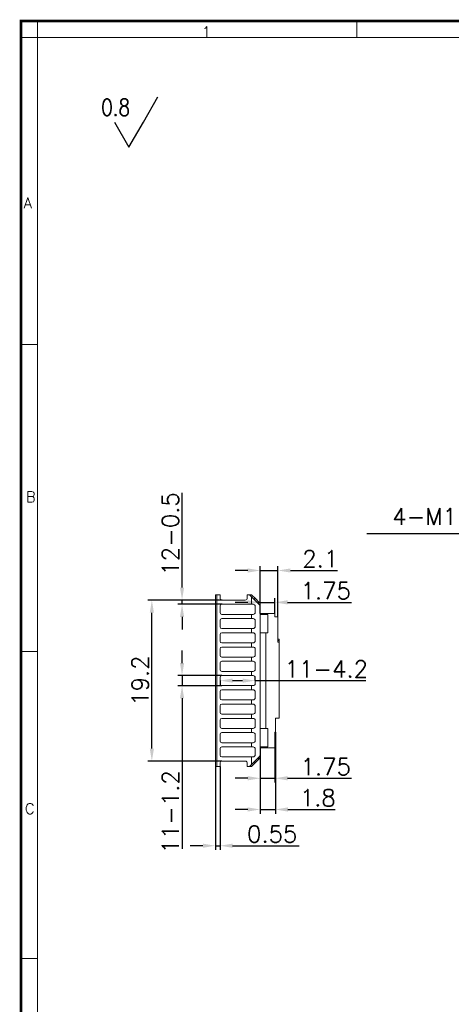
# Model space of a CAD drawing. Header units: inches. Extents: x 21485 to 22073, y -4353 to -4163.
# Tile 8 of 11: x 21802 to 21854, y -4280 to -4163. Entities that reach past the tile are written whole.
import ezdxf

# ---------------------------------------------------------------- set-up
doc = ezdxf.new("R2010")
doc.units = ezdxf.units.IN
doc.header["$LTSCALE"] = 0.64311
doc.header["$MEASUREMENT"] = 0
doc.header["$PDMODE"] = 3
doc.header["$PDSIZE"] = 0.3125
doc.layers.get('0').update_dxf_attribs({"linetype": 'CONTINUOUS'})
doc.layers.get('Defpoints').update_dxf_attribs({"linetype": 'CONTINUOUS'})
doc.layers.add('1', color=7, linetype='CONTINUOUS', true_color=0xffffff)
doc.layers.add('图框', color=3, linetype='CONTINUOUS')
doc.styles.add('ITALICT', font='COMPLEX')
doc.styles.get("Standard").update_dxf_attribs({"font": 'txt.shx'})
doc.dimstyles.new('AVC 1.5', dxfattribs={"dimtxt": 2, "dimasz": 1.5, "dimexe": 0.5, "dimexo": 0, "dimgap": 0.39, "dimtad": 1, "dimdsep": 46, "dimtxsty": 'Standard', "dimcen": 0, "dimclrd": 2, "dimclre": 2, "dimclrt": 2, "dimadec": 1, "dimazin": 0, "dimtfac": 1, "dimtmove": 0, "dimatfit": 3, "dimfxl": 0, "dimtolj": 1, "dimtzin": 0, "dimarcsym": 0})

# ---------------------------------------------------------------- blocks, each defined once
blk = doc.blocks.new('SYM_0_BL0', base_point=(189.83, 278.48))
at = {"color": 2, "linetype": 'Continuous'}
for p, q in [((191.48, 278.47), (193.21, 281.47)), ((188.03, 278.47), (189.75, 275.48)), ((189.75, 275.48), (191.48, 278.47))]:
    blk.add_line(p, q, dxfattribs=at)
at = {"color": 2, "linetype": 'Continuous', "width": 0.8}
blk.add_text('0.8', height=2, dxfattribs=at).set_placement((186.45, 279.23))
blk = doc.blocks.new('*D127')
at = {"color": 2, "lineweight": -2, "transparency": 16777216}
for p, q in [((21821.47, -4230.4), (21821.47, -4219.12)), ((21826.25, -4231.9), (21820.97, -4231.9)), ((21826.25, -4232.4), (21820.97, -4232.4)), ((21821.47, -4232.4), (21821.47, -4231.9)), ((21821.47, -4233.9), (21821.47, -4235.4))]:
    blk.add_line(p, q, dxfattribs=at)
at = {"color": 2, "transparency": 16777216}
for points in [[(21821.22, -4230.4), (21821.72, -4230.4), (21821.47, -4231.9)], [(21821.22, -4233.9), (21821.72, -4233.9), (21821.47, -4232.4)]]:
    blk.add_solid(points, dxfattribs=at)
at = {"layer": 'Defpoints', "color": 0, "transparency": 16777216}
for p in [(21821.47, -4231.9), (21826.25, -4231.9), (21826.25, -4232.4)]:
    blk.add_point(p, dxfattribs=at)
at = {"color": 2, "transparency": 16777216, "insert": (21820.08, -4224.01), "char_height": 2, "attachment_point": 5, "rotation": 90}
blk.add_mtext('\\A1;12-0.5', dxfattribs=at)
blk = doc.blocks.new('*D97')
at = {"color": 2, "lineweight": -2, "transparency": 16777216}
for p, q in [((21821.47, -4239.4), (21821.47, -4237.9)), ((21826.2, -4240.9), (21820.97, -4240.9)), ((21821.47, -4240.9), (21821.47, -4242.1)), ((21826.2, -4242.1), (21820.97, -4242.1)), ((21821.47, -4243.6), (21821.47, -4261.54))]:
    blk.add_line(p, q, dxfattribs=at)
at = {"color": 2, "transparency": 16777216}
for points in [[(21821.22, -4239.4), (21821.72, -4239.4), (21821.47, -4240.9)], [(21821.22, -4243.6), (21821.72, -4243.6), (21821.47, -4242.1)]]:
    blk.add_solid(points, dxfattribs=at)
at = {"layer": 'Defpoints', "color": 0, "transparency": 16777216}
for p in [(21826.2, -4240.9), (21821.47, -4242.1), (21826.2, -4242.1)]:
    blk.add_point(p, dxfattribs=at)
at = {"color": 2, "transparency": 16777216, "insert": (21820.08, -4257.15), "char_height": 2, "attachment_point": 5, "rotation": 90}
blk.add_mtext('\\A1;11-1.2', dxfattribs=at)
blk = doc.blocks.new('*D128')
at = {"color": 2, "lineweight": -2, "transparency": 16777216}
for p, q in [((21825.45, -4251.74), (21825.45, -4261.68)), ((21826, -4251.74), (21826, -4261.68)), ((21823.95, -4261.18), (21822.45, -4261.18)), ((21825.45, -4261.18), (21826, -4261.18)), ((21827.5, -4261.18), (21835.45, -4261.18))]:
    blk.add_line(p, q, dxfattribs=at)
at = {"color": 2, "transparency": 16777216}
for points in [[(21823.95, -4260.93), (21823.95, -4261.43), (21825.45, -4261.18)], [(21827.5, -4260.93), (21827.5, -4261.43), (21826, -4261.18)]]:
    blk.add_solid(points, dxfattribs=at)
at = {"layer": 'Defpoints', "color": 0, "transparency": 16777216}
for p in [(21825.45, -4251.74), (21826, -4251.74), (21826, -4261.18)]:
    blk.add_point(p, dxfattribs=at)
at = {"color": 2, "transparency": 16777216, "insert": (21832.23, -4259.79), "char_height": 2, "attachment_point": 5}
blk.add_mtext('\\A1;0.55', dxfattribs=at)
blk = doc.blocks.new('*D129')
at = {"color": 2, "lineweight": -2, "transparency": 16777216}
for p, q in [((21829.3, -4232.17), (21827.8, -4232.17)), ((21830.8, -4233.5), (21830.8, -4231.67)), ((21830.8, -4232.17), (21832.55, -4232.17)), ((21832.55, -4233.5), (21832.55, -4231.67)), ((21834.05, -4232.17), (21841.67, -4232.17))]:
    blk.add_line(p, q, dxfattribs=at)
at = {"color": 2, "transparency": 16777216}
for points in [[(21829.3, -4231.92), (21829.3, -4232.42), (21830.8, -4232.17)], [(21834.05, -4231.92), (21834.05, -4232.42), (21832.55, -4232.17)]]:
    blk.add_solid(points, dxfattribs=at)
at = {"layer": 'Defpoints', "color": 0, "transparency": 16777216}
for p in [(21832.55, -4232.17), (21830.8, -4233.5), (21832.55, -4233.5)]:
    blk.add_point(p, dxfattribs=at)
at = {"color": 2, "transparency": 16777216, "insert": (21838.61, -4230.78), "char_height": 2, "attachment_point": 5}
blk.add_mtext('\\A1;1.75', dxfattribs=at)
blk = doc.blocks.new('*D130')
at = {"color": 2, "lineweight": -2, "transparency": 16777216}
for p, q in [((21830.8, -4233.5), (21830.8, -4227.87)), ((21832.9, -4233.9), (21832.9, -4227.87)), ((21829.3, -4228.37), (21827.8, -4228.37)), ((21830.8, -4228.37), (21832.9, -4228.37)), ((21834.4, -4228.37), (21840.02, -4228.37))]:
    blk.add_line(p, q, dxfattribs=at)
at = {"color": 2, "transparency": 16777216}
for points in [[(21829.3, -4228.12), (21829.3, -4228.62), (21830.8, -4228.37)], [(21834.4, -4228.12), (21834.4, -4228.62), (21832.9, -4228.37)]]:
    blk.add_solid(points, dxfattribs=at)
at = {"layer": 'Defpoints', "color": 0, "transparency": 16777216}
for p in [(21832.9, -4228.37), (21830.8, -4233.5), (21832.9, -4233.9)]:
    blk.add_point(p, dxfattribs=at)
at = {"color": 2, "transparency": 16777216, "insert": (21837.96, -4226.98), "char_height": 2, "attachment_point": 5}
blk.add_mtext('\\A1;2.1', dxfattribs=at)
blk = doc.blocks.new('*D131')
at = {"color": 2, "lineweight": -2, "transparency": 16777216}
for p, q in [((21830.8, -4249.5), (21830.8, -4253.64)), ((21832.55, -4249.5), (21832.55, -4253.64)), ((21829.3, -4253.14), (21827.8, -4253.14)), ((21830.8, -4253.14), (21832.55, -4253.14)), ((21834.05, -4253.14), (21841.67, -4253.14))]:
    blk.add_line(p, q, dxfattribs=at)
at = {"color": 2, "transparency": 16777216}
for points in [[(21829.3, -4252.89), (21829.3, -4253.39), (21830.8, -4253.14)], [(21834.05, -4252.89), (21834.05, -4253.39), (21832.55, -4253.14)]]:
    blk.add_solid(points, dxfattribs=at)
at = {"layer": 'Defpoints', "color": 0, "transparency": 16777216}
for p in [(21830.8, -4249.5), (21832.55, -4249.5), (21832.55, -4253.14)]:
    blk.add_point(p, dxfattribs=at)
at = {"color": 2, "transparency": 16777216, "insert": (21838.61, -4251.75), "char_height": 2, "attachment_point": 5}
blk.add_mtext('\\A1;1.75', dxfattribs=at)
blk = doc.blocks.new('*D132')
at = {"color": 2, "lineweight": -2, "transparency": 16777216}
for p, q in [((21826, -4241.5), (21826, -4242)), ((21827.5, -4241.5), (21828.7, -4241.5)), ((21830.2, -4241.5), (21830.2, -4241)), ((21830.2, -4241.5), (21843.4, -4241.5))]:
    blk.add_line(p, q, dxfattribs=at)
at = {"color": 2, "transparency": 16777216}
for points in [[(21827.5, -4241.25), (21827.5, -4241.75), (21826, -4241.5)], [(21828.7, -4241.25), (21828.7, -4241.75), (21830.2, -4241.5)]]:
    blk.add_solid(points, dxfattribs=at)
at = {"layer": 'Defpoints', "color": 0, "transparency": 16777216}
for p in [(21826, -4241.5), (21830.2, -4241.5), (21830.2, -4241.5)]:
    blk.add_point(p, dxfattribs=at)
at = {"color": 2, "transparency": 16777216, "insert": (21838.68, -4240.11), "char_height": 2, "attachment_point": 5}
blk.add_mtext('\\A1;11-4.2', dxfattribs=at)
blk = doc.blocks.new('*D145')
at = {"color": 2, "lineweight": -2, "transparency": 16777216}
for p, q in [((21832.6, -4247.63), (21832.6, -4257.36)), ((21830.8, -4249.5), (21830.8, -4257.36)), ((21829.3, -4256.86), (21827.8, -4256.86)), ((21830.8, -4256.86), (21832.6, -4256.86)), ((21834.1, -4256.86), (21839.72, -4256.86))]:
    blk.add_line(p, q, dxfattribs=at)
at = {"color": 2, "transparency": 16777216}
for points in [[(21829.3, -4256.61), (21829.3, -4257.11), (21830.8, -4256.86)], [(21834.1, -4256.61), (21834.1, -4257.11), (21832.6, -4256.86)]]:
    blk.add_solid(points, dxfattribs=at)
at = {"layer": 'Defpoints', "color": 0, "transparency": 16777216}
for p in [(21832.6, -4247.63), (21830.8, -4249.5), (21832.6, -4256.86)]:
    blk.add_point(p, dxfattribs=at)
at = {"color": 2, "transparency": 16777216, "insert": (21837.66, -4255.47), "char_height": 2, "attachment_point": 5}
blk.add_mtext('\\A1;1.8', dxfattribs=at)
blk = doc.blocks.new('*D151')
at = {"color": 2, "lineweight": -2, "transparency": 16777216}
for p, q in [((21826.25, -4231.9), (21817.37, -4231.9)), ((21817.87, -4249.6), (21817.87, -4233.4)), ((21826.2, -4251.1), (21817.37, -4251.1))]:
    blk.add_line(p, q, dxfattribs=at)
at = {"color": 2, "transparency": 16777216}
for points in [[(21817.62, -4233.4), (21818.12, -4233.4), (21817.87, -4231.9)], [(21817.62, -4249.6), (21818.12, -4249.6), (21817.87, -4251.1)]]:
    blk.add_solid(points, dxfattribs=at)
at = {"layer": 'Defpoints', "color": 0, "transparency": 16777216}
for p in [(21817.87, -4231.9), (21826.25, -4231.9), (21826.2, -4251.1)]:
    blk.add_point(p, dxfattribs=at)
at = {"color": 2, "transparency": 16777216, "insert": (21816.48, -4241.5), "char_height": 2, "attachment_point": 5, "rotation": 90}
blk.add_mtext('\\A1;19.2', dxfattribs=at)

msp = doc.modelspace()

# ---------------------------------------------------------------- linework, layer by layer
at = {"layer": '1', "color": 0, "linetype": 'ByBlock', "lineweight": 18}
for p, q in [((21825.4542, -4231.2564), (21825.6229, -4231.2564)), ((21825.4542, -4231.2564), (21825.4542, -4251.7364)), ((21825.6229, -4231.2564), (21826.0042, -4231.2564)), ((21825.6229, -4251.7364), (21825.6229, -4231.2564)), ((21826.0042, -4231.6964), (21826.0042, -4231.2564)), ((21829.2542, -4231.2564), (21829.5042, -4231.2564)), ((21829.2542, -4231.2564), (21829.2542, -4231.6464)), ((21829.7542, -4231.2564), (21829.5042, -4231.2564)), ((21829.7542, -4231.5064), (21829.5042, -4231.2564)), ((21829.7542, -4231.2564), (21830.2542, -4231.7564)), ((21830.6577, -4232.41), (21829.7542, -4231.5064)), ((21829.7542, -4232.3964), (21829.7542, -4231.5064)), ((21826.0042, -4233.3964), (21826.0042, -4232.5964)), ((21826.2042, -4231.8964), (21829.0042, -4231.8964)), ((21829.7542, -4232.3964), (21826.2042, -4232.3964)), ((21829.9542, -4232.3964), (21829.7542, -4232.3964)), ((21830.0042, -4231.7564), (21830.2542, -4231.7564)), ((21830.2042, -4232.6464), (21830.2042, -4233.3464)), ((21830.6042, -4232.1064), (21830.2542, -4231.7564)), ((21830.6577, -4232.16), (21830.6042, -4232.1064)), ((21830.6042, -4232.3564), (21830.6042, -4232.1064)), ((21830.8042, -4232.7635), (21830.8042, -4232.5135)), ((21826.2042, -4233.5964), (21829.7542, -4233.5964)), ((21829.7542, -4233.5964), (21829.9542, -4233.5964)), ((21829.7542, -4234.0964), (21829.7542, -4233.5964)), ((21830.8042, -4250.2293), (21830.8042, -4232.7635)), ((21831.4542, -4233.4964), (21830.8042, -4233.4964)), ((21831.7042, -4233.5964), (21830.8042, -4233.5964)), ((21831.4542, -4233.4964), (21832.5542, -4233.4964)), ((21831.4542, -4233.4964), (21831.4542, -4233.5964)), ((21831.7042, -4233.5964), (21831.7042, -4235.7964)), ((21832.5542, -4233.4964), (21832.5542, -4233.8964)), ((21826.0042, -4235.0964), (21826.0042, -4234.2964)), ((21829.7542, -4234.0964), (21826.2042, -4234.0964)), ((21829.9542, -4234.0964), (21829.7542, -4234.0964)), ((21830.2042, -4234.3464), (21830.2042, -4235.0464)), ((21832.9042, -4233.8964), (21832.5542, -4233.8964)), ((21832.9042, -4233.8964), (21832.9042, -4236.8964)), ((21826.0042, -4236.7964), (21826.0042, -4235.9964)), ((21826.2042, -4235.2964), (21829.7542, -4235.2964)), ((21829.7542, -4235.7964), (21826.2042, -4235.7964)), ((21829.7542, -4235.2964), (21829.9542, -4235.2964)), ((21829.7542, -4235.7964), (21829.7542, -4235.2964)), ((21829.9542, -4235.7964), (21829.7542, -4235.7964)), ((21830.2042, -4236.7464), (21830.2042, -4236.0464)), ((21830.8042, -4235.7964), (21831.7042, -4235.7964)), ((21831.4542, -4235.7964), (21831.4542, -4247.1964)), ((21826.2042, -4236.9964), (21829.7542, -4236.9964)), ((21829.7542, -4236.9964), (21829.9542, -4236.9964)), ((21829.7542, -4237.4964), (21829.7542, -4236.9964)), ((21833.0642, -4236.5464), (21832.9042, -4236.5464)), ((21833.0642, -4236.7214), (21832.9042, -4236.7214)), ((21833.0642, -4236.8964), (21832.9042, -4236.8964)), ((21833.0642, -4236.5464), (21833.0642, -4236.7214)), ((21833.0642, -4236.7214), (21833.0642, -4236.8964)), ((21833.0642, -4236.8964), (21833.0642, -4245.9764)), ((21826.0042, -4238.4964), (21826.0042, -4237.6964)), ((21829.7542, -4237.4964), (21826.2042, -4237.4964)), ((21829.9542, -4237.4964), (21829.7542, -4237.4964)), ((21830.2042, -4238.4464), (21830.2042, -4237.7464)), ((21826.0042, -4240.1964), (21826.0042, -4239.3964)), ((21826.2042, -4238.6964), (21829.7542, -4238.6964)), ((21829.7542, -4239.1964), (21826.2042, -4239.1964)), ((21829.7542, -4238.6964), (21829.9542, -4238.6964)), ((21829.7542, -4239.1964), (21829.7542, -4238.6964)), ((21829.9542, -4239.1964), (21829.7542, -4239.1964)), ((21830.2042, -4240.1464), (21830.2042, -4239.4464)), ((21826.2042, -4240.3964), (21829.7542, -4240.3964)), ((21829.7542, -4240.8964), (21826.2042, -4240.8964)), ((21829.7542, -4240.3964), (21829.9542, -4240.3964)), ((21829.7542, -4240.8964), (21829.7542, -4240.3964)), ((21829.9542, -4240.8964), (21829.7542, -4240.8964)), ((21826.0042, -4241.8964), (21826.0042, -4241.0964)), ((21830.2042, -4241.8464), (21830.2042, -4241.1464)), ((21826.0042, -4243.5964), (21826.0042, -4242.7964)), ((21826.2042, -4242.0964), (21829.7542, -4242.0964)), ((21829.7542, -4242.5964), (21826.2042, -4242.5964)), ((21829.7542, -4242.0964), (21829.9542, -4242.0964)), ((21829.7542, -4242.5964), (21829.7542, -4242.0964)), ((21829.9542, -4242.5964), (21829.7542, -4242.5964)), ((21830.2042, -4243.5464), (21830.2042, -4242.8464)), ((21826.2042, -4243.7964), (21829.7542, -4243.7964)), ((21829.7542, -4244.2964), (21826.2042, -4244.2964)), ((21829.7542, -4243.7964), (21829.9542, -4243.7964)), ((21829.7542, -4244.2964), (21829.7542, -4243.7964)), ((21829.9542, -4244.2964), (21829.7542, -4244.2964)), ((21826.0042, -4245.2964), (21826.0042, -4244.4964)), ((21826.2042, -4245.4964), (21829.7542, -4245.4964)), ((21829.7542, -4245.4964), (21829.9542, -4245.4964)), ((21829.7542, -4245.9964), (21829.7542, -4245.4964)), ((21830.2042, -4245.2464), (21830.2042, -4244.5464)), ((21826.0042, -4246.9964), (21826.0042, -4246.1964)), ((21829.7542, -4245.9964), (21826.2042, -4245.9964)), ((21829.9542, -4245.9964), (21829.7542, -4245.9964)), ((21830.2042, -4246.9464), (21830.2042, -4246.2464)), ((21832.6042, -4247.6264), (21832.6042, -4245.9764)), ((21832.6042, -4245.9764), (21833.0642, -4245.9764)), ((21826.0042, -4248.6964), (21826.0042, -4247.8964)), ((21826.2042, -4247.1964), (21829.7542, -4247.1964)), ((21829.7542, -4247.6964), (21826.2042, -4247.6964)), ((21829.7542, -4247.1964), (21829.9542, -4247.1964)), ((21829.7542, -4247.6964), (21829.7542, -4247.1964)), ((21829.9542, -4247.6964), (21829.7542, -4247.6964)), ((21831.7042, -4247.1964), (21830.8042, -4247.1964)), ((21831.7042, -4247.1964), (21831.7042, -4249.3964)), ((21832.5542, -4249.4964), (21832.5542, -4247.6264)), ((21832.6042, -4247.6264), (21832.5542, -4247.6264)), ((21826.2042, -4248.8964), (21829.7542, -4248.8964)), ((21829.7542, -4248.8964), (21829.9542, -4248.8964)), ((21829.7542, -4249.3964), (21829.7542, -4248.8964)), ((21830.2042, -4247.9464), (21830.2042, -4248.6464)), ((21826.0042, -4250.3964), (21826.0042, -4249.5964)), ((21829.7542, -4249.3964), (21826.2042, -4249.3964)), ((21829.9542, -4249.3964), (21829.7542, -4249.3964)), ((21830.2042, -4250.3464), (21830.2042, -4249.6464)), ((21830.8042, -4249.3964), (21831.7042, -4249.3964)), ((21830.8042, -4249.4964), (21831.4542, -4249.4964)), ((21830.8042, -4250.2293), (21830.8042, -4250.4793)), ((21831.4542, -4249.3964), (21831.4542, -4249.4964)), ((21832.5542, -4249.4964), (21831.4542, -4249.4964)), ((21826.0042, -4251.7364), (21826.0042, -4251.2964)), ((21826.2042, -4250.5964), (21829.7542, -4250.5964)), ((21829.0042, -4251.0964), (21826.2042, -4251.0964)), ((21829.2542, -4251.3464), (21829.2542, -4251.7364)), ((21829.7542, -4251.4864), (21830.6577, -4250.5828)), ((21829.7542, -4250.5964), (21829.9542, -4250.5964)), ((21829.7542, -4251.4864), (21829.7542, -4250.5964)), ((21829.7542, -4251.7364), (21830.2542, -4251.2364)), ((21830.2542, -4251.2364), (21830.0042, -4251.2364)), ((21830.2542, -4251.2364), (21830.6042, -4250.8864)), ((21830.6042, -4250.8864), (21830.6042, -4250.6364)), ((21830.6042, -4250.8864), (21830.6577, -4250.8328)), ((21825.6229, -4251.7364), (21825.4542, -4251.7364)), ((21826.0042, -4251.7364), (21825.6229, -4251.7364)), ((21829.5042, -4251.7364), (21829.2542, -4251.7364)), ((21829.5042, -4251.7364), (21829.7542, -4251.4864)), ((21829.5042, -4251.7364), (21829.7542, -4251.7364))]:
    msp.add_line(p, q, dxfattribs=at)
for centre, radius, start, end in [((21826.2042, -4231.6964), 0.2, 180, 270), ((21826.2042, -4232.5964), 0.2, 90, 180), ((21829.0042, -4231.6464), 0.25, 270, 0), ((21829.9542, -4232.6464), 0.25, 0, 90), ((21830.3042, -4232.5135), 0.5, 0, 45), ((21830.3042, -4232.7635), 0.5, 0, 45), ((21826.2042, -4233.3964), 0.2, 180, 270), ((21829.9542, -4233.3464), 0.25, 270, 0), ((21826.2042, -4234.2964), 0.2, 90, 180), ((21829.9542, -4234.3464), 0.25, 0, 90), ((21826.2042, -4235.0964), 0.2, 180, 270), ((21826.2042, -4235.9964), 0.2, 90, 180), ((21829.9542, -4235.0464), 0.25, 270, 0), ((21829.9542, -4236.0464), 0.25, 0, 90), ((21826.2042, -4236.7964), 0.2, 180, 270), ((21829.9542, -4236.7464), 0.25, 270, 0), ((21826.2042, -4237.6964), 0.2, 90, 180), ((21826.2042, -4238.4964), 0.2, 180, 270), ((21829.9542, -4237.7464), 0.25, 0, 90), ((21829.9542, -4238.4464), 0.25, 270, 0), ((21826.2042, -4239.3964), 0.2, 90, 180), ((21829.9542, -4239.4464), 0.25, 0, 90), ((21826.2042, -4240.1964), 0.2, 180, 270), ((21826.2042, -4241.0964), 0.2, 90, 180), ((21829.9542, -4240.1464), 0.25, 270, 0), ((21829.9542, -4241.1464), 0.25, 0, 90), ((21826.2042, -4241.8964), 0.2, 180, 270), ((21829.9542, -4241.8464), 0.25, 270, 0), ((21826.2042, -4242.7964), 0.2, 90, 180), ((21829.9542, -4242.8464), 0.25, 0, 90), ((21826.2042, -4243.5964), 0.2, 180, 270), ((21826.2042, -4244.4964), 0.2, 90, 180), ((21829.9542, -4243.5464), 0.25, 270, 0), ((21829.9542, -4244.5464), 0.25, 0, 90), ((21826.2042, -4245.2964), 0.2, 180, 270), ((21829.9542, -4245.2464), 0.25, 270, 0), ((21826.2042, -4246.1964), 0.2, 90, 180), ((21829.9542, -4246.2464), 0.25, 0, 90), ((21826.2042, -4246.9964), 0.2, 180, 270), ((21826.2042, -4247.8964), 0.2, 90, 180), ((21829.9542, -4246.9464), 0.25, 270, 0), ((21829.9542, -4247.9464), 0.25, 0, 90), ((21826.2042, -4248.6964), 0.2, 180, 270), ((21829.9542, -4248.6464), 0.25, 270, 0), ((21826.2042, -4249.5964), 0.2, 90, 180), ((21829.9542, -4249.6464), 0.25, 0, 90), ((21830.3042, -4250.2293), 0.5, 315, 0), ((21826.2042, -4250.3964), 0.2, 180, 270), ((21826.2042, -4251.2964), 0.2, 90, 180), ((21829.0042, -4251.3464), 0.25, 0, 90), ((21829.9542, -4250.3464), 0.25, 270, 0), ((21830.3042, -4250.4793), 0.5, 315, 0)]:
    msp.add_arc(centre, radius, start, end, dxfattribs=at)
at = {"layer": '图框', "color": 4, "lineweight": 0}
for p, q in [((21804.2355, -4349.8043), (21804.2355, -4162.871)), ((21842.3346, -4162.871), (21842.3346, -4164.8387)), ((21802.2678, -4164.8387), (22072.9118, -4164.8387)), ((21804.2355, -4164.8387), (21804.2355, -4347.8366)), ((22070.9441, -4164.8387), (21804.2355, -4164.8387)), ((21931.4813, -4164.8387), (21804.2355, -4164.8387)), ((21804.2355, -4183.2041), (21804.2355, -4164.8387)), ((21802.2678, -4201.4383), (21804.2355, -4201.4383)), ((21802.2678, -4201.4383), (21804.2355, -4201.4383)), ((21802.2678, -4238.0379), (21804.2355, -4238.0379)), ((21802.2678, -4238.0379), (21804.2355, -4238.0379)), ((21802.2678, -4274.6374), (21804.2355, -4274.6374)), ((21802.2678, -4274.6374), (21804.2355, -4274.6374))]:
    msp.add_line(p, q, dxfattribs=at)
at = {"layer": '图框', "color": 4, "lineweight": 0, "const_width": 0.328}
msp.add_lwpolyline([(21802.2678, -4162.871), (22072.9118, -4162.871), (22072.9118, -4349.8043), (21802.2678, -4349.8043)], close=True, dxfattribs=at)

# ---------------------------------------------------------------- block references
at = {"color": 2, "linetype": 'Continuous'}
msp.add_blockref('SYM_0_BL0', (21815.2106, -4174.9061), dxfattribs=at)

# ---------------------------------------------------------------- texts
at = {"color": 2, "linetype": 'Continuous', "insert": (21899.9876, -4220.9406), "char_height": 2, "width": 61.85, "attachment_point": 3, "line_spacing_factor": 0.9}
msp.add_mtext('4-M1.2\\fgdt;{\\fgdt;x}\\ftxt;2(不包含底孔深度),螺孔背面不破）', dxfattribs=at)
at = {"layer": '图框', "color": 4, "lineweight": 0, "style": 'ITALICT'}
for s, p in [('1', (21823.8346, -4164.7932)), ('A', (21802.5898, -4185.1849)), ('B', (21802.8619, -4220.234)), ('C', (21802.7307, -4257.4112))]:
    msp.add_text(s, height=1.2751, dxfattribs=at).set_placement(p)

# ---------------------------------------------------------------- dimensions: what is measured, and where the dimension line sits
dim = msp.add_linear_dim(base=(21821.467, -4231.8964), p1=(21826.2542, -4232.3964), p2=(21826.2542, -4231.8964), angle=90, text='12-<>', dimstyle='AVC 1.5')
dim.commit()
dim.dimension.update_dxf_attribs({"geometry": '*D127', "text_midpoint": (21820.077, -4224.0064)})
for base, p1, p2, picture, middle in [((21832.9042, -4228.371), (21830.8042, -4233.4964), (21832.9042, -4233.8964), '*D130', (21837.9608, -4226.981)), ((21832.5542, -4232.167), (21830.8042, -4233.4964), (21832.5542, -4233.4964), '*D129', (21838.6108, -4230.777)), ((21832.6042, -4256.8595), (21830.8042, -4249.4964), (21832.6042, -4247.6264), '*D145', (21837.6608, -4255.4695)), ((21832.5542, -4253.144), (21830.8042, -4249.4964), (21832.5542, -4249.4964), '*D131', (21838.6108, -4251.754))]:
    dim = msp.add_linear_dim(base=base, p1=p1, p2=p2, dimstyle='AVC 1.5')
    dim.commit()
    dim.dimension.update_dxf_attribs({"geometry": picture, "text_midpoint": middle})
dim = msp.add_linear_dim(base=(21817.8696, -4231.8964), p1=(21826.2042, -4251.0964), p2=(21826.2542, -4231.8964), angle=90, dimstyle='AVC 1.5')
dim.commit()
dim.dimension.update_dxf_attribs({"geometry": '*D151', "text_midpoint": (21816.4796, -4241.4964)})
dim = msp.add_linear_dim(base=(21821.467, -4242.0964), p1=(21826.2042, -4240.8964), p2=(21826.2042, -4242.0964), angle=90, text='11-<>', dimstyle='AVC 1.5')
dim.commit()
dim.dimension.update_dxf_attribs({"geometry": '*D97', "text_midpoint": (21821.467, -4257.1475), "dimtype": 160})
dim = msp.add_linear_dim(base=(21830.2042, -4241.4964), p1=(21826.0042, -4241.4964), p2=(21830.2042, -4241.4964), text='11-<>', dimstyle='AVC 1.5')
dim.commit()
dim.dimension.update_dxf_attribs({"geometry": '*D132', "text_midpoint": (21838.6802, -4241.4964), "dimtype": 160})
dim = msp.add_linear_dim(base=(21826.0042, -4261.1848), p1=(21825.4542, -4251.7364), p2=(21826.0042, -4251.7364), dimstyle='AVC 1.5')
dim.commit()
dim.dimension.update_dxf_attribs({"geometry": '*D128', "text_midpoint": (21832.2275, -4261.1848), "dimtype": 160})

# ---------------------------------------------------------------- leaders
at = {"annotation_type": 0, "has_hookline": 1, "hookline_direction": 1, "text_width": 56.4919}
for points in [[(21881.3801, -4234.4292), (21903.6828, -4224.5178), (21900.3776, -4223.9973)], [(21939.0933, -4234.369), (21903.6828, -4224.5178), (21900.3776, -4223.9973)], [(21881.3225, -4247.9597), (21903.6828, -4224.5178), (21900.3776, -4223.9973)], [(21939.0512, -4247.9683), (21903.6828, -4224.5178), (21900.3776, -4223.9973)]]:
    msp.add_leader(points, dimstyle='AVC 1.5', dxfattribs=at)

doc.saveas('drawing.dxf')
